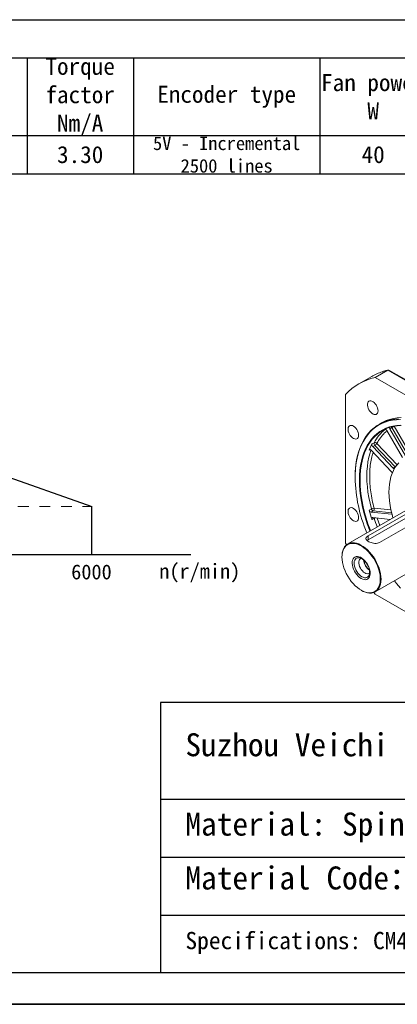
# Model space of a CAD drawing. Header units: inches. Extents: x -2985 to 8431, y -15940 to -4411.
# Tile 8 of 16: x 97 to 360, y -15940 to -15254. Entities that reach past the tile are written whole.
import ezdxf

# ---------------------------------------------------------------- set-up
doc = ezdxf.new("R2010")
doc.units = ezdxf.units.IN
doc.header["$MEASUREMENT"] = 0
doc.linetypes.add('JIS_02_1.2', pattern=[2.5, 1.25, -1.25])
doc.layers.add('1', color=1, linetype='Continuous')
doc.layers.add('尺寸标注', color=7, linetype='Continuous')
doc.layers.add('图框', color=7, linetype='Continuous', lineweight=30)
doc.layers.add('虚线', color=7, linetype='JIS_02_1.2', lineweight=13)
doc.styles.add('SLDTEXTSTYLE0', font='txt')

# ---------------------------------------------------------------- blocks, each defined once
blk = doc.blocks.new('*T50')
at = {"color": 0, "linetype": 'ByBlock', "lineweight": -2, "transparency": 16777216}
for p, q in [((0, 0), (1240.9, 0)), ((0, 0), (0, -107.37)), ((1240.9, 0), (1240.9, -107.37)), ((0, -26.66), (1240.9, -26.66)), ((162.93, -26.66), (162.93, -107.37)), ((340.68, -26.66), (340.68, -107.37)), ((414.74, -26.66), (414.74, -107.37)), ((488.8, -26.66), (488.8, -107.37)), ((651.73, -26.66), (651.73, -107.37)), ((814.66, -26.66), (814.66, -107.37)), ((888.72, -26.66), (888.72, -107.37)), ((962.78, -26.66), (962.78, -107.37)), ((1036.84, -26.66), (1036.84, -107.37)), ((1166.84, -26.66), (1166.84, -107.37)), ((0, -51.04), (340.68, -51.04)), ((74.06, -51.04), (74.06, -107.37)), ((236.99, -51.04), (236.99, -107.37)), ((488.8, -51.04), (814.66, -51.04)), ((562.86, -51.04), (562.86, -107.37)), ((725.79, -51.04), (725.79, -107.37)), ((0, -80.71), (1240.9, -80.71)), ((0, -107.37), (1240.9, -107.37))]:
    blk.add_line(p, q, dxfattribs=at)
at = {"color": 0, "transparency": 16777216, "attachment_point": 5}
for s, insert, char_height, width in [('{\\fSimSun|b0|i0|c0|p34;Motor specifications}', (620.45, -13.33), 11.8497, 1240.7847), ('{\\fSimSun|b0|i0|c0|p34;No. of motor poles}', (925.75, -53.69), 11.8497, 73.9403), ('{\\fSimSun|b0|i0|c0|p34;Power KW}', (81.47, -38.85), 11.8479, 162.8127), ('{\\fSimSun|b0|i0|c0|p34;Speed rpm}', (251.81, -38.85), 11.8479, 177.6248), ('{\\fSimSun|b0|i0|c0|p34;Current A}', (570.26, -38.85), 11.8479, 162.8127), ('{\\fSimSun|b0|i0|c0|p34;Torque N.m}', (733.2, -38.85), 11.8479, 162.8127), ('{\\fSimSun|b0|i0|c0|p34;Torque factor Nm/A}', (999.81, -53.69), 11.8497, 73.9403), ('{\\fSimSun|b0|i0|c0|p34;Frequency Hz}', (377.71, -53.69), 10.7709, 73.9403), ('{\\fSimSun|b0|i0|c0|p34;Inertia Kg.m²}', (851.69, -53.69), 11.8497, 73.9403), ('{\\fSimSun|b0|i0|c0|p34;Fan power W}', (1203.87, -53.69), 11.8497, 73.9403), ('{\\fSimSun|b0|i0|c0|p34;Voltage V}', (451.77, -53.69), 11.8479, 73.9403), ('{\\fSimSun|b0|i0|c0|p34;Encoder type}', (1101.84, -53.69), 11.8497, 129.88), ('{\\fSimSun|b0|i0|c0|p34;Operational rating}', (37.03, -65.88), 9.425, 73.9403), ('{\\fSimSun|b0|i0|c0|p34;30 minutes overload}', (118.5, -65.88), 9.425, 88.7524), ('{\\fSimSun|b0|i0|c0|p34;Operational rating}', (199.96, -65.88), 9.425, 73.9403), ('{\\fSimSun|b0|i0|c0|p34;Max mechanical speed}', (288.84, -65.88), 9.425, 103.5644), ('{\\fSimSun|b0|i0|c0|p34;Operational rating}', (525.83, -65.88), 9.425, 73.9403), ('{\\fSimSun|b0|i0|c0|p34;30 minutes overload}', (607.29, -65.88), 9.425, 88.7524), ('{\\fSimSun|b0|i0|c0|p34;Operational rating}', (688.76, -65.88), 9.425, 73.9403), ('{\\fSimSun|b0|i0|c0|p34;\\H0.7955x;30 minutes overload}', (770.23, -65.88), 11.8479, 88.7524), ('{\\fSimSun|b0|i0|c0|p34;5V - Incremental 2500 lines}', (1101.84, -94.04), 9.4264, 129.88), ('18.5', (37.03, -94.04), 11.848, 73.9403), ('22', (118.5, -94.04), 11.848, 88.7524), ('1500', (199.96, -94.04), 11.848, 73.9403), ('6000', (288.84, -94.04), 11.848, 103.5644), ('100', (377.71, -94.04), 11.848, 73.9403), ('380', (451.77, -94.04), 11.848, 73.9403), ('35.7', (525.83, -94.04), 11.848, 73.9403), ('42', (607.29, -94.04), 11.848, 88.7524), ('118', (688.76, -94.04), 11.848, 73.9403), ('140', (770.23, -94.04), 11.848, 88.7524), ('0.0954', (851.69, -94.04), 11.85, 73.9403), ('4', (925.75, -94.04), 11.85, 73.9403), ('3.30', (999.81, -94.04), 11.85, 73.9403), ('40', (1203.87, -94.04), 11.85, 73.9403)]:
    blk.add_mtext(s, dxfattribs=dict(at, insert=insert, char_height=char_height, width=width))

msp = doc.modelspace()

# ---------------------------------------------------------------- linework, layer by layer
at = {"color": 7, "linetype": 'Continuous', "lineweight": 15}
for p, q in [((344.859, -15503.0925), (353.7685, -15497.9504)), ((353.7685, -15497.9504), (369.0791, -15506.7868)), ((368.7652, -15506.1325), (354.5584, -15497.9332)), ((342.5397, -15502.2355), (333.6301, -15507.3776)), ((344.859, -15503.0925), (434.3714, -15554.7542)), ((324.2786, -15618.3615), (324.2786, -15514.9831)), ((349.3759, -15534.6598), (347.6435, -15535.6597)), ((351.7358, -15539.0344), (351.5592, -15539.1555)), ((363.8585, -15558.7655), (352.9914, -15539.9431)), ((356.5764, -15537.8728), (355.0914, -15538.7298)), ((355.0914, -15538.7298), (365.9585, -15557.5522)), ((356.5764, -15537.8728), (367.4435, -15556.6952)), ((358.2663, -15536.897), (369.1334, -15555.7194)), ((344.2169, -15548.4612), (342.732, -15549.3182)), ((356.3109, -15568.6594), (342.1124, -15553.6725)), ((344.7338, -15550.3026), (343.2489, -15551.1597)), ((343.2489, -15551.1597), (357.4474, -15566.1466)), ((344.7338, -15550.3026), (358.9324, -15565.2895)), ((357.4474, -15566.1466), (358.9324, -15565.2895)), ((330.9607, -15572.5286), (330.9607, -15572.8142)), ((379.9928, -15587.7086), (325.793, -15618.9897)), ((340.1177, -15613.3371), (376.7459, -15592.1973)), ((376.7459, -15594.9473), (340.1177, -15616.0871)), ((342.287, -15594.5471), (340.8021, -15595.4041)), ((343.5973, -15595.9723), (342.1124, -15596.8294)), ((342.1124, -15596.8294), (356.3109, -15598.2317)), ((384.6655, -15596.7681), (348.0373, -15617.9078)), ((342.732, -15601.8989), (344.2169, -15601.0419)), ((355.4709, -15601.8612), (343.2489, -15600.6541)), ((340.1177, -15613.3371), (340.1177, -15616.0871)), ((324.8536, -15619.6498), (324.2786, -15618.3615)), ((345.0379, -15652.3346), (399.2377, -15621.0535)), ((321.8037, -15627.8062), (321.8037, -15628.0918)), ((335.1609, -15651.2354), (335.4082, -15651.3783)), ((344.859, -15654.0079), (343.9964, -15652.8178)), ((434.3714, -15705.6695), (344.859, -15654.0079))]:
    msp.add_line(p, q, dxfattribs=at)
at = {"color": 8, "linetype": 'Continuous', "lineweight": 15}
for p, q in [((351.5592, -15539.1555), (351.6256, -15539.1172)), ((340.8021, -15553.5854), (341.3987, -15553.241)), ((346.1026, -15548.8937), (360.1741, -15563.7465)), ((358.9324, -15565.2895), (359.1112, -15565.1768)), ((358.9324, -15565.2895), (358.9939, -15565.3518)), ((343.5973, -15595.9723), (356.3282, -15597.2297)), ((344.2084, -15594.1261), (355.8744, -15595.2783)), ((346.2671, -15600.9522), (348.1399, -15606.0923)), ((356.3109, -15598.2317), (356.548, -15598.0949))]:
    msp.add_line(p, q, dxfattribs=at)
for p, q in [((78.5099, -15568.4961), (147.6299, -15592.9812)), ((147.6299, -15626.2425), (147.6299, -15592.9812)), ((78.5099, -15626.2425), (147.6299, -15626.2425)), ((147.6299, -15626.2425), (216.5056, -15626.2425)), ((836.5443, -15939.6569), (-995.8426, -15939.6569)), ((-995.8426, -15939.6569), (836.5443, -15939.6569)), ((-995.8426, -15939.6569), (836.5443, -15939.6569))]:
    msp.add_line(p, q)
at = {"color": 8, "linetype": 'Continuous', "lineweight": 15, "flags": 128}
for points in [[(353.7685, -15497.9504), (350.7987, -15498.7042), (349.7458, -15499.0309)], [(341.985, -15553.5495), (341.3284, -15555.553), (340.5397, -15558.5338), (339.9235, -15561.661), (339.4819, -15564.9241), (339.2164, -15568.3123), (339.1278, -15571.8144), (339.2164, -15575.4188), (339.4819, -15579.1135), (339.9235, -15582.8863), (340.5397, -15586.7247), (341.3284, -15590.6159), (342.287, -15594.5471)], [(344.1429, -15600.7424), (344.1505, -15600.7858), (344.2169, -15601.0419)]]:
    msp.add_lwpolyline(points, dxfattribs=at)
at = {"color": 7, "linetype": 'Continuous', "lineweight": 15, "flags": 128}
for points in [[(346.9525, -15526.1997), (346.8657, -15525.228), (346.6094, -15524.2015), (346.1956, -15523.1682), (345.6435, -15522.1766), (344.9791, -15521.2728), (344.2334, -15520.4993), (343.4412, -15519.8921), (342.6396, -15519.4797), (341.8661, -15519.2813), (341.1569, -15519.3062), (340.5451, -15519.5533), (340.0593, -15520.011), (339.7222, -15520.6578), (339.5497, -15521.4636), (339.5497, -15522.3907), (339.7222, -15523.3958), (340.0593, -15524.4317), (340.5451, -15525.4501), (341.1569, -15526.4034), (341.8661, -15527.247), (342.6396, -15527.9414), (343.4412, -15528.4542), (344.2334, -15528.7615), (344.9791, -15528.8487), (345.6435, -15528.7119), (346.1956, -15528.3574), (346.6094, -15527.8019), (346.8657, -15527.0713), (346.9525, -15526.1997)], [(330.9607, -15572.5286), (330.9827, -15570.7138), (331.1586, -15567.1661), (331.5098, -15563.7365), (332.0352, -15560.4356), (332.7333, -15557.2737), (333.6018, -15554.2604), (334.6382, -15551.4051), (335.8391, -15548.7167), (337.2008, -15546.2035), (338.7192, -15543.8731), (340.3896, -15541.7329), (342.2068, -15539.7893), (344.1651, -15538.0486), (346.2586, -15536.5159), (348.4808, -15535.1961), (350.8247, -15534.0933), (353.2832, -15533.2108), (355.8486, -15532.5513), (358.513, -15532.117), (361.2682, -15531.9092)], [(330.9607, -15572.8142), (331.0483, -15569.2272), (331.3108, -15565.7524), (331.7474, -15562.4005), (332.3567, -15559.1819), (333.1369, -15556.1065), (334.0856, -15553.1838), (335.1997, -15550.423), (336.476, -15547.8325), (337.9104, -15545.4202), (339.4985, -15543.1938), (341.2353, -15541.16), (343.1156, -15539.3252), (345.1335, -15537.695), (347.2828, -15536.2744), (349.5567, -15535.0679), (351.9484, -15534.0791), (354.4504, -15533.3112), (357.055, -15532.7665), (359.7541, -15532.4467), (362.5393, -15532.3527)], [(363.0007, -15530.9093), (360.2454, -15531.1172), (357.581, -15531.5515), (355.0156, -15532.2109), (352.5571, -15533.0934), (350.2132, -15534.1963), (349.3759, -15534.6598)], [(333.4216, -15543.2915), (333.3348, -15542.3198), (333.0785, -15541.2933), (332.6647, -15540.26), (332.1126, -15539.2684), (331.4482, -15538.3646), (330.7025, -15537.5911), (329.9103, -15536.9839), (329.1087, -15536.5715), (328.3352, -15536.3731), (327.626, -15536.398), (327.0142, -15536.6451), (326.5284, -15537.1028), (326.1913, -15537.7496), (326.0188, -15538.5554), (326.0188, -15539.4825), (326.1913, -15540.4876), (326.5284, -15541.5235), (327.0142, -15542.5419), (327.626, -15543.4952), (328.3352, -15544.3388), (329.1087, -15545.0332), (329.9103, -15545.5461), (330.7025, -15545.8533), (331.4482, -15545.9405), (332.1126, -15545.8037), (332.6647, -15545.4492), (333.0785, -15544.8937), (333.3348, -15544.1631), (333.4216, -15543.2915)], [(362.5731, -15536.2032), (359.9023, -15536.4036), (357.322, -15536.8295), (354.8406, -15537.4795), (352.4662, -15538.3515), (350.2064, -15539.4425), (348.0688, -15540.7491), (346.0602, -15542.2669), (344.1873, -15543.9911), (342.456, -15545.916), (340.8721, -15548.0354), (339.4407, -15550.3422), (338.1666, -15552.829), (337.0538, -15555.4877), (336.106, -15558.3097), (335.3262, -15561.2856), (334.7171, -15564.4058), (334.2806, -15567.6601), (334.0181, -15571.038), (333.9306, -15574.5283), (334.0181, -15578.1197), (334.2806, -15581.8005), (334.7171, -15585.5587), (335.3262, -15589.382), (336.106, -15593.258), (337.0538, -15597.1739), (338.1666, -15601.1171), (339.4407, -15605.0747), (340.8721, -15609.0338), (341.2681, -15610.0583)], [(362.936, -15536.3798), (360.2776, -15536.5793), (357.7092, -15537.0033), (355.2392, -15537.6503), (352.8757, -15538.5182), (350.6264, -15539.6042), (348.4986, -15540.9047), (346.4993, -15542.4156), (344.635, -15544.1319), (342.9117, -15546.0479), (341.3351, -15548.1574), (339.9103, -15550.4536), (338.642, -15552.929), (337.5344, -15555.5755), (336.5909, -15558.3844), (335.8148, -15561.3466), (335.2085, -15564.4524), (334.774, -15567.6918), (334.5127, -15571.054), (334.4255, -15574.5283), (334.5127, -15578.1031), (334.774, -15581.767), (335.2085, -15585.5079), (335.8148, -15589.3136), (336.5909, -15593.1717), (337.5344, -15597.0696), (338.642, -15600.9946), (339.9103, -15604.934), (341.3351, -15608.8748), (341.6966, -15609.811)], [(351.5592, -15539.1555), (351.7079, -15539.0872), (351.8805, -15539.0702), (352.0698, -15539.1053), (352.2681, -15539.1911), (352.4674, -15539.324), (352.6595, -15539.4986), (352.8366, -15539.7078), (352.9914, -15539.9431)], [(356.5764, -15537.8728), (356.7829, -15537.7536), (357.0085, -15537.6234), (357.2443, -15537.4872), (357.4814, -15537.3503), (357.7106, -15537.218), (357.9231, -15537.0953), (358.1107, -15536.9869), (358.2663, -15536.897)], [(340.8021, -15553.5854), (340.8884, -15553.427), (341.0092, -15553.3128), (341.1595, -15553.2474), (341.3332, -15553.2335), (341.5232, -15553.2716), (341.7218, -15553.3602), (341.9209, -15553.4957), (342.1124, -15553.6725)], [(357.3087, -15600.8006), (356.6511, -15598.4859), (355.8718, -15595.2659), (355.2616, -15592.0876), (354.8237, -15588.9663), (354.56, -15585.9174), (354.472, -15582.9556), (354.56, -15580.0954), (354.8237, -15577.3508), (355.2616, -15574.7351), (355.8718, -15572.261), (356.6511, -15569.9406), (357.5959, -15567.7853), (358.7015, -15565.8054), (359.9625, -15564.0107), (361.3728, -15562.4099)], [(333.4216, -15600.6068), (333.3348, -15599.6351), (333.0785, -15598.6086), (332.6647, -15597.5753), (332.1126, -15596.5836), (331.4482, -15595.6799), (330.7025, -15594.9064), (329.9103, -15594.2992), (329.1087, -15593.8867), (328.3352, -15593.6884), (327.626, -15593.7133), (327.0142, -15593.9604), (326.5284, -15594.418), (326.1913, -15595.0649), (326.0188, -15595.8707), (326.0188, -15596.7978), (326.1913, -15597.8028), (326.5284, -15598.8388), (327.0142, -15599.8572), (327.626, -15600.8105), (328.3352, -15601.6541), (329.1087, -15602.3485), (329.9103, -15602.8613), (330.7025, -15603.1685), (331.4482, -15603.2558), (332.1126, -15603.119), (332.6647, -15602.7645), (333.0785, -15602.209), (333.3348, -15601.4784), (333.4216, -15600.6068)], [(342.732, -15601.8989), (342.6656, -15601.6429), (342.6384, -15601.3985), (342.6515, -15601.1757), (342.7044, -15600.9837), (342.795, -15600.8302), (342.9195, -15600.7214), (343.0729, -15600.6619), (343.2489, -15600.6541)], [(356.3109, -15598.2317), (356.4752, -15598.2261), (356.5748, -15598.1973)], [(340.1177, -15616.0871), (339.3359, -15616.6529), (339.3195, -15616.668)], [(321.8037, -15627.8062), (321.8259, -15626.9215), (322.003, -15625.2405), (322.3551, -15623.6954), (322.8773, -15622.3063), (323.5631, -15621.0914), (324.4033, -15620.0663), (325.3871, -15619.2446), (326.5016, -15618.6369), (327.7324, -15618.2512), (329.0633, -15618.0924), (330.477, -15618.1627), (331.9551, -15618.4611), (333.4783, -15618.9838), (335.0268, -15619.7239), (336.5803, -15620.6717), (338.1187, -15621.815), (339.6218, -15623.1388), (341.07, -15624.6259), (342.4446, -15626.2568), (343.7275, -15628.0104), (344.9021, -15629.8637), (345.953, -15631.7926), (346.8665, -15633.772), (347.6307, -15635.7759), (348.2357, -15637.7784), (348.6736, -15639.7534), (348.9386, -15641.6749), (349.0273, -15643.5181)], [(321.8037, -15628.0918), (321.8908, -15626.3827), (322.151, -15624.7964), (322.5809, -15623.3536), (323.1749, -15622.0732), (323.9252, -15620.9717), (324.8221, -15620.0637), (325.8539, -15619.3608), (327.0071, -15618.8723), (328.2667, -15618.6046), (329.6163, -15618.5611), (331.0382, -15618.7424), (332.514, -15619.1461), (334.0243, -15619.767), (335.5496, -15620.597), (337.0699, -15621.6253), (338.5654, -15622.8384), (340.0167, -15624.2205), (341.4047, -15625.7537), (342.7114, -15627.4179), (343.9198, -15629.1914), (345.014, -15631.0511), (345.98, -15632.9729), (346.8049, -15634.9315), (347.4782, -15636.9016), (347.991, -15638.8573), (348.3366, -15640.7732), (348.5105, -15642.6244), (348.5105, -15644.3867), (348.3366, -15646.0371), (347.991, -15647.5541), (347.4782, -15648.9179), (346.8049, -15650.1109), (345.98, -15651.1172), (345.014, -15651.924), (343.9198, -15652.5207), (342.7114, -15652.8994), (341.4047, -15653.0553), (340.0167, -15652.9863), (338.5654, -15652.6933), (337.0699, -15652.1801), (335.5496, -15651.4535), (334.0243, -15650.5228), (332.514, -15649.4003), (331.0382, -15648.1006), (329.6163, -15646.6406), (328.2667, -15645.0393), (327.0071, -15643.3176), (325.8539, -15641.498), (324.8221, -15639.6042), (323.9252, -15637.6608), (323.1749, -15635.6932), (322.5809, -15633.7272), (322.151, -15631.7882), (321.8908, -15629.9015), (321.8037, -15628.0918)], [(335.168, -15643.0363), (336.2262, -15643.5431), (337.2539, -15643.8272), (338.2217, -15643.8805), (339.1016, -15643.7015), (339.8683, -15643.2953), (340.4998, -15642.6737), (340.9779, -15641.8544), (341.2889, -15640.8611), (341.4238, -15639.7224), (341.3787, -15638.471), (341.155, -15637.1428), (340.759, -15635.7762), (340.2022, -15634.4104), (339.5005, -15633.0848), (338.6742, -15631.8373), (337.7471, -15630.7041), (336.7457, -15629.7175), (335.699, -15628.9061), (334.637, -15628.2932), (333.5903, -15627.8964), (332.5889, -15627.7271), (331.6617, -15627.7901), (330.8355, -15628.0838), (330.1338, -15628.5995), (329.577, -15629.3226), (329.181, -15630.2321), (328.9573, -15631.302), (328.9122, -15632.5014), (329.0471, -15633.7958), (329.3581, -15635.1481), (329.8362, -15636.5192), (330.4677, -15637.8698), (331.2344, -15639.161), (332.1143, -15640.3557), (333.0821, -15641.4194), (334.1098, -15642.3216), (335.168, -15643.0363)], [(335.66, -15641.7682), (336.6259, -15642.2252), (337.5607, -15642.4668), (338.4344, -15642.4851), (339.219, -15642.2796), (339.8891, -15641.8569), (340.4234, -15641.2305), (340.8045, -15640.4206), (341.0203, -15639.4533), (341.0638, -15638.3595), (340.9336, -15637.1745), (340.634, -15635.9364), (340.1744, -15634.6849), (339.5698, -15633.4603), (338.8395, -15632.302), (338.007, -15631.2471), (337.0991, -15630.3295), (336.1449, -15629.5788), (335.1751, -15629.0192), (334.2209, -15628.6684), (333.313, -15628.538), (332.4805, -15628.6319), (331.7502, -15628.9473), (331.1456, -15629.474), (330.6861, -15630.195), (330.3864, -15631.0872), (330.2562, -15632.122), (330.2997, -15633.2659), (330.5155, -15634.4824), (330.8966, -15635.7322), (331.4309, -15636.9752), (332.1011, -15638.1716), (332.8856, -15639.2827), (333.7593, -15640.2729), (334.6941, -15641.1104), (335.66, -15641.7682)], [(335.1359, -15629.0008), (334.6152, -15629.2637), (334.0982, -15629.7871), (333.7405, -15630.5086), (333.5576, -15631.3967), (333.5576, -15632.4125), (333.7405, -15633.5116), (334.0982, -15634.6461), (334.6152, -15635.7663), (335.2689, -15636.8232), (336.0306, -15637.7708), (336.8671, -15638.5675), (337.7419, -15639.1785)], [(349.0273, -15643.5181), (348.9386, -15645.2589), (348.6736, -15646.8746), (348.2357, -15648.3441), (347.6307, -15649.6482), (346.8665, -15650.7701), (345.953, -15651.695), (344.9021, -15652.4108), (343.7275, -15652.9084), (342.4446, -15653.1811), (341.07, -15653.2254), (339.6218, -15653.0407), (338.1187, -15652.6295), (336.5803, -15651.9971), (335.4082, -15651.3783)], [(362.5393, -15649.7267), (359.7541, -15646.4177), (358.3454, -15644.6543)]]:
    msp.add_lwpolyline(points, dxfattribs=at)
at = {"color": 7, "linetype": 'Continuous', "lineweight": 15}
for centre, radius, start, end in [((361.4497, -15535.0538), 37.8765, 107.9990993, 119.9506451), ((352.669, -15540.3661), 38.083, 101.8341195, 138.2011067), ((356.8333, -15537.6787), 2.0344, 183.1770231, 211.1082037), ((345.9573, -15548.966), 1.8121, 163.826602, 227.5308848), ((344.8756, -15549.9165), 1.5974, 39.8156018, 114.3496095), ((375.4875, -15566.7027), 37.0829, 152.0435302, 159.2843668), ((344.4724, -15549.823), 1.8121, 163.826602, 227.5308848), ((342.864, -15547.1169), 3.6939, 300.4089976, 331.24877), ((354.5878, -15570.2738), 2.3612, 18.8985119, 43.1333878), ((358.3876, -15565.3875), 1.2083, 218.9145941, 262.7121884), ((436.3881, -15570.6297), 105.45, 181.1870709, 202.6916778), ((449.2736, -15566.7062), 112.2036, 194.8189884, 198.2793701), ((342.6397, -15595.0296), 1.8754, 191.5173863, 253.6683318), ((343.9341, -15597.4693), 3.3544, 85.3090768, 119.407083), ((344.1247, -15594.1726), 1.8754, 191.5173863, 253.6683318), ((342.6466, -15594.6334), 1.6421, 305.3760552, 17.995444), ((346.0987, -15629.4964), 9.2183, 184.1251522, 235.8572828), ((345.8095, -15629.6633), 8.6836, 184.7378674, 235.2444805), ((339.4305, -15637.0627), 2.707, 231.4059998, 306.573691)]:
    msp.add_arc(centre, radius, start, end, dxfattribs=at)
at = {"color": 8, "linetype": 'Continuous', "lineweight": 15}
for centre, radius, start, end in [((369.6981, -15561.6363), 28.6857, 128.1611132, 152.658673), ((358.5288, -15536.7324), 2.2611, 195.2980801, 210.2875277), ((346.1746, -15604.5141), 3.9861, 111.2923082, 119.4152585), ((457.98, -15563.4699), 119.8069, 198.2765844, 201.355041)]:
    msp.add_arc(centre, radius, start, end, dxfattribs=at)
at = {"color": 7, "linetype": 'Continuous', "lineweight": 15}
for points, knots in [([(354.0322, -15497.8645), (353.2774, -15498.0277), (351.8804, -15498.3298), (350.5453, -15498.7704), (349.9315, -15498.9729)], [0, 0, 0, 0, 0.54020939, 1, 1, 1, 1]), ([(354.5577, -15497.9346), (354.4964, -15497.9043), (354.3724, -15497.8431), (354.1686, -15497.8244), (353.9632, -15497.8542), (353.8327, -15497.9187), (353.7685, -15497.9504)], [0, 0, 0, 0, 0.25217373, 0.50979229, 0.75879875, 1, 1, 1, 1]), ([(348.0373, -15617.9078), (347.5608, -15618.1194), (346.6083, -15618.5422), (344.7947, -15618.6298), (342.9125, -15618.3581), (341.1269, -15617.7774), (339.6883, -15617.025), (338.7512, -15616.2081), (338.3777, -15615.3693), (338.6233, -15614.5197), (339.3188, -15613.828), (339.9339, -15613.45), (340.1177, -15613.3371)], [0, 0, 0, 0, 0.10423838, 0.2083687, 0.3153105, 0.42427805, 0.53028005, 0.63313056, 0.73716626, 0.84497712, 0.95366131, 1, 1, 1, 1])]:
    msp.add_open_spline(points, degree=3, knots=knots, dxfattribs=at)
at = {"color": 8, "linetype": 'Continuous', "lineweight": 15}
for points, knots in [([(353.1645, -15540.2429), (352.5843, -15540.6997), (350.8802, -15542.0414), (348.4712, -15544.8933), (346.892, -15547.5605), (346.1026, -15548.8937)], [0, 0, 0, 0, 0.20519807, 0.60272031, 1, 1, 1, 1]), ([(343.5372, -15555.1765), (343.3051, -15555.8646), (342.6084, -15557.9309), (341.8448, -15561.7634), (341.2361, -15566.6138), (341.043, -15571.7771), (341.2381, -15577.1635), (341.837, -15582.7142), (342.7892, -15588.3759), (343.7353, -15592.2093), (344.2084, -15594.1261)], [0, 0, 0, 0, 0.06604219, 0.19832212, 0.33259867, 0.46688306, 0.60115972, 0.73544405, 0.86772015, 1, 1, 1, 1])]:
    msp.add_open_spline(points, degree=3, knots=knots, dxfattribs=at)
at = {"layer": '1'}
msp.add_line((814.7301, -15917.8428), (-886.7719, -15917.8428), dxfattribs=at)
at = {"layer": '图框'}
for p, q in [((814.7301, -15729.3256), (195.3166, -15729.3256)), ((195.3166, -15729.3256), (195.3166, -15917.8428))]:
    msp.add_line(p, q, dxfattribs=at)
at = {"layer": '尺寸标注'}
for p, q in [((195.3166, -15796.6532), (814.7301, -15796.6532)), ((195.3166, -15837.0497), (814.7301, -15837.0497)), ((195.3166, -15877.4463), (814.7301, -15877.4463))]:
    msp.add_line(p, q, dxfattribs=at)
at = {"layer": '虚线', "ltscale": 6}
msp.add_line((-128.8501, -15592.9812), (147.6299, -15592.9812), dxfattribs=at)

# ---------------------------------------------------------------- block references
msp.add_blockref('*T50', (-860.3418, -15253.7797))

# ---------------------------------------------------------------- texts
at = {"layer": '尺寸标注', "attachment_point": 1, "style": 'SLDTEXTSTYLE0'}
for s, insert, char_height in [('6000', (133.2259, -15633.268), 10.368), ('n(r/min)', (194.5393, -15632.7194), 10.368), ('Suzhou Veichi Electric Co.,Ltd', (212.7758, -15750.866), 16), ('{\\f宋体|b0|i0|c1|p2;Material: Spindle motor}', (212.7758, -15806.0972), 16.032375), ('{\\f宋体|b0|i0|c1|p2;Material Code：}：', (212.7758, -15843.6305), 16.032375), ('Specifications: CM4L-1560D019-U255K7Y', (212.7758, -15889.2478), 12)]:
    msp.add_mtext(s, dxfattribs=dict(at, insert=insert, char_height=char_height))

doc.saveas('drawing.dxf')
